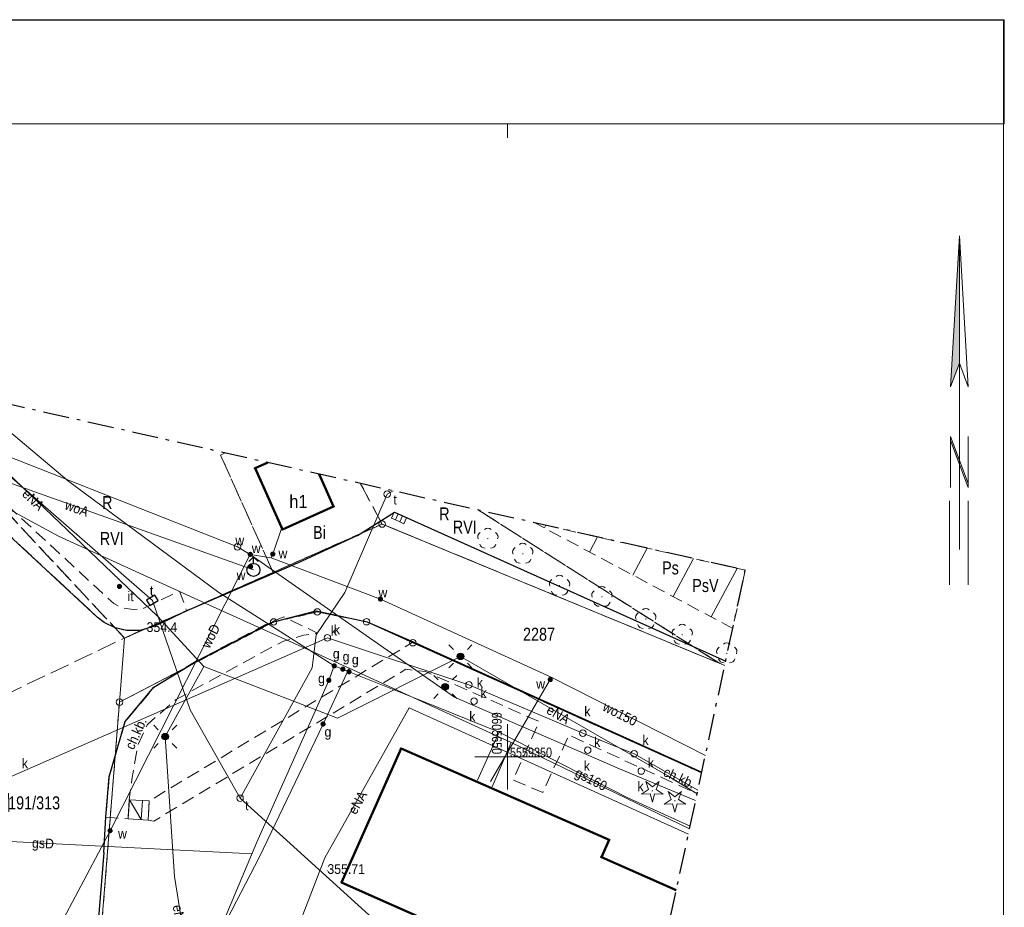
# Model space of a CAD drawing. Header units: metres. Extents: x 6605396 to 6605688, y 5559202 to 5559407.
# Tile 12 of 12: x 6605613 to 6605688, y 5559338 to 5559407. Entities that reach past the tile are written whole.
import ezdxf

# ---------------------------------------------------------------- set-up
doc = ezdxf.new("R2010")
doc.units = ezdxf.units.M
doc.header["$MEASUREMENT"] = 0
for name, pattern in [('1.0_0.5', [1.5, 1, -0.5]), ('1.5_0.5', [2, 1.5, -0.5]), ('212-500', [3.5, 2, -0.625, 0.25, -0.625]), ('219-500', [0]), ('egkk-500', [2, 1.5, -0.5]), ('egug-500', [1, 0.5, -0.5])]:
    doc.linetypes.add(name, pattern=pattern)
doc.layers.get('0').update_dxf_attribs({"color": 2, "linetype": 'CONTINUOUS', "lineweight": 5})
for name, color, linetype in [('000 Inne (niezydentyfikowane)', 7, 'CONTINUOUS'), ('202-punkt graniczny', 7, 'CONTINUOUS'), ('203-punkt graniczny', 7, 'CONTINUOUS'), ('209-oznaczenie konturu klasyfikacyjnego', 7, 'CONTINUOUS'), ('210-oznaczenie konturu użytku gruntowego', 7, 'CONTINUOUS'), ('211-numer działki ewidencyjnej', 7, 'CONTINUOUS'), ('217-kontur klasyfikacyjny', 7, 'CONTINUOUS'), ('218-kontur użytku gruntowego', 7, 'CONTINUOUS'), ('219-działka ewidencyjna', 7, 'CONTINUOUS'), ('312-budynek ewidencyjny', 7, 'CONTINUOUS'), ('312-oznaczenie budynku ewidencyjnego-Atr117', 7, 'CONTINUOUS'), ('chodnik', 7, 'CONTINUOUS'), ('chodnik-Atr17', 7, 'CONTINUOUS'), ('drzewo iglaste', 7, 'CONTINUOUS'), ('drzewo liściaste', 7, 'CONTINUOUS'), ('hydrant', 7, 'CONTINUOUS'), ('inny obiekt zagospodarowania terenu', 7, 'CONTINUOUS'), ('inny obiekt zagospodarowania terenu-Atr17', 7, 'CONTINUOUS'), ('jezdnia', 7, 'CONTINUOUS'), ('komora podziemna', 7, 'CONTINUOUS'), ('kratka ściekowa', 7, 'CONTINUOUS'), ('krawężnik', 7, 'CONTINUOUS'), ('maszt oświetleniowy', 7, 'CONTINUOUS'), ('Obszar opracowania', 7, 'CONTINUOUS'), ('pikieta naturalna', 7, 'CONTINUOUS'), ('pikieta naturalna-Atr2', 7, 'CONTINUOUS'), ('pikieta sztuczna', 7, 'CONTINUOUS'), ('pikieta sztuczna-Atr2', 7, 'CONTINUOUS'), ('przewód elektroenergetyczny podziemny', 7, 'CONTINUOUS'), ('przewód elektroenergetyczny podziemny-Atr1', 7, 'CONTINUOUS'), ('przewód gazowy', 7, 'CONTINUOUS'), ('przewód gazowy-Atr1', 7, 'CONTINUOUS'), ('przewód kanalizacyjny', 7, 'CONTINUOUS'), ('przewód telekomunikacyjny podziemny', 7, 'CONTINUOUS'), ('przewód wodociągowy', 7, 'CONTINUOUS'), ('przewód wodociągowy-Atr1', 7, 'CONTINUOUS'), ('Punkt budynku', 7, 'CONTINUOUS'), ('Ramki i opis wydruku', 7, 'CONTINUOUS'), ('schody w ciągu komunikacyjnym', 7, 'CONTINUOUS'), ('skarpa nieumocniona', 7, 'CONTINUOUS'), ('studnia kanalizacyjna', 7, 'CONTINUOUS'), ('studnia kanalizacyjna-Atr17', 7, 'CONTINUOUS'), ('Wstawianie ramki sekcyjnej z opisem', 7, 'CONTINUOUS'), ('właz do komory lub kanału - okrągły', 7, 'CONTINUOUS'), ('właz do komory lub kanału - okrągły-Atr17', 7, 'CONTINUOUS'), ('właz do komory lub kanału - prostokątny', 7, 'CONTINUOUS'), ('właz do komory lub kanału - prostokątny-Atr17', 7, 'CONTINUOUS'), ('zasuwa lub zawór', 7, 'CONTINUOUS'), ('zasuwa lub zawór-Atr17', 7, 'CONTINUOUS'), ('Znak północy', 7, 'CONTINUOUS')]:
    doc.layers.add(name, color=color, linetype=linetype)
doc.styles.get("Standard").update_dxf_attribs({"font": 'Working1250.shx', "width": 0.75})

# ---------------------------------------------------------------- blocks, each defined once
blk = doc.blocks.new('PUNKTBUD')
at = {"color": 0}
blk.add_circle((0, 0), 0.045, dxfattribs=at)
blk = doc.blocks.new('202')
at = {"color": 0, "linetype": 'Continuous', "lineweight": 0}
blk.add_circle((0, 0), 0.25, dxfattribs=at)
blk = doc.blocks.new('203')
at = {"linetype": 'Continuous', "lineweight": 0}
h = blk.add_hatch(color=0, dxfattribs=at)
edge = h.paths.add_edge_path()
edge.add_arc((0, 0), 0.045, 0, 360)
blk = doc.blocks.new('OP021')
at = {"linetype": 'Continuous', "lineweight": 13}
h = blk.add_hatch(color=0, dxfattribs=at)
edge = h.paths.add_edge_path()
edge.add_arc((0, 0), 0.05, 0, 360)
at = {"color": 0, "linetype": 'Continuous', "lineweight": 13}
for centre, start, end in [((0, 0.4), 49.272, 130.728), ((-0.38, 0.124), 121.308, 202.548), ((0.38, 0.124), 337.452, 58.692), ((-0.235, -0.324), 193.221, 274.871), ((0.235, -0.324), 265.129, 346.779)]:
    blk.add_arc(centre, 0.4, start, end, dxfattribs=at)
blk = doc.blocks.new('US15')
at = {"color": 0, "linetype": 'Continuous', "lineweight": 13}
blk.add_circle((0, 0), 0.25, dxfattribs=at)
blk = doc.blocks.new('US22')
at = {"color": 0, "linetype": 'Continuous', "lineweight": 13}
blk.add_circle((0, 0), 0.25, dxfattribs=at)
blk = doc.blocks.new('SUPWP')
at = {"color": 0, "linetype": 'Continuous'}
blk.add_lwpolyline([(-0.375, -0.25), (0.375, -0.25), (0.375, 0.25), (-0.375, 0.25)], close=True, dxfattribs=at)
blk = doc.blocks.new('SUEM')
at = {"linetype": 'Continuous'}
h = blk.add_hatch(color=0, dxfattribs=at)
h.dxf.hatch_style = 1
edge = h.paths.add_edge_path()
edge.add_arc((0, 0), 0.25, 0, 360)
at = {"color": 0, "linetype": 'Continuous'}
for p, q in [((-0.53, 0.531), (-0.882, 0.885)), ((0.532, 0.531), (0.884, 0.885)), ((-0.53, -0.53), (-0.882, -0.883)), ((0.532, -0.53), (0.884, -0.883))]:
    blk.add_line(p, q, dxfattribs=at)
blk.add_circle((0, 0), 0.25, dxfattribs=at)
blk = doc.blocks.new('US25')
at = {"linetype": 'Continuous', "lineweight": 0}
h = blk.add_hatch(color=0, dxfattribs=at)
edge = h.paths.add_edge_path()
edge.add_arc((0, 0), 0.2, 0, 360)
blk = doc.blocks.new('US05')
at = {"color": 0, "linetype": 'Continuous', "lineweight": 13}
for p, q in [((-0.525, -0.25), (-0.525, 0.25)), ((-0.525, 0.25), (-0.175, 0.25)), ((-0.175, -0.25), (-0.175, 0.25)), ((-0.175, 0.25), (0.175, 0.25)), ((0.175, -0.25), (0.175, 0.25)), ((0.175, 0.25), (0.525, 0.25)), ((0.525, -0.25), (0.525, 0.25)), ((-0.525, -0.25), (-0.175, -0.25)), ((-0.175, -0.25), (0.175, -0.25)), ((0.175, -0.25), (0.525, -0.25))]:
    blk.add_line(p, q, dxfattribs=at)
blk = doc.blocks.new('SUWH')
at = {"color": 0, "linetype": 'Continuous'}
for p in [(-0.354, 0.646), (0, 0.5), (0.354, 0.646)]:
    blk.add_line(p, (0, 1), dxfattribs=at)
blk.add_circle((0, 0), 0.5, dxfattribs=at)
blk = doc.blocks.new('PW01')
at = {"linetype": 'Continuous', "lineweight": 13}
h = blk.add_hatch(color=0, dxfattribs=at)
edge = h.paths.add_edge_path()
edge.add_arc((0, 0), 0.045, 0, 360)
blk = doc.blocks.new('OP011')
at = {"linetype": 'Continuous', "lineweight": 13}
h = blk.add_hatch(color=0, dxfattribs=at)
edge = h.paths.add_edge_path()
edge.add_arc((0, 0), 0.05, 0, 360)
at = {"color": 0, "linetype": 'Continuous', "lineweight": 13}
for p, q in [((-0.828, -0.268), (-0.283, 0.093)), ((-0.283, 0.093), (-0.512, 0.706)), ((-0.512, 0.706), (0, 0.299)), ((0, 0.299), (0.512, 0.706)), ((0.512, 0.706), (0.283, 0.093)), ((0.283, 0.093), (0.828, -0.268)), ((-0.175, -0.24), (-0.828, -0.268)), ((0, -0.87), (-0.175, -0.24)), ((0.175, -0.24), (0, -0.87)), ((0.828, -0.268), (0.175, -0.24))]:
    blk.add_line(p, q, dxfattribs=at)
blk = doc.blocks.new('W_POL')
at = {"color": 0, "linetype": 'Continuous', "lineweight": 0}
for p, q in [((0, 13.393), (-0.67, 1.818)), ((0, 13.393), (0, -3.92)), ((0, 13.393), (0.668, 1.818)), ((-0.67, 1.818), (0, 3.636)), ((0.668, 1.818), (0, 3.636)), ((-0.67, -2.007), (-0.67, -5.929)), ((-0.67, -2.007), (0.669, -5.621)), ((0.669, -2.007), (0.669, -5.929)), ((-0.67, -2.314), (0.67, -5.929)), ((0, -3.92), (0, -4.59)), ((0, -4.59), (0, -10.676)), ((-0.755, -6.94), (-0.755, -13.393)), ((0.671, -6.94), (0.671, -13.393))]:
    blk.add_line(p, q, dxfattribs=at)
at = {"color": 0, "linetype": 'Continuous', "lineweight": 0, "extrusion": (0, 0, -1)}
for points in [[(0, 13.393), (0, 3.636), (0.67, 1.818)], [(0, -3.814), (0, -4.122), (0.67, -2.007), (0.67, -2.314)]]:
    blk.add_solid(points, dxfattribs=at)

msp = doc.modelspace()

# ---------------------------------------------------------------- linework, layer by layer
at = {"layer": '000 Inne (niezydentyfikowane)', "color": 7, "linetype": 'Continuous', "lineweight": 13}
for p, q in [((6605652.84, 5559367.57), (6605652.948, 5559367.772)), ((6605656.31, 5559365.72), (6605656.925, 5559366.875)), ((6605659.62, 5559363.95), (6605660.725, 5559366.018)), ((6605662.72, 5559362.3), (6605664.274, 5559365.217)), ((6605665.63, 5559360.74), (6605667.615, 5559364.463))]:
    msp.add_line(p, q, dxfattribs=at)
at = {"layer": '217-kontur klasyfikacyjny', "color": 92, "linetype": 'egkk-500', "lineweight": 18, "flags": 128}
for points in [[(6605601.789, 5559379.313), (6605620.63, 5559359.11)], [(6605627.99, 5559373.16), (6605628.35, 5559373.321)], [(6605632.02, 5559364.16), (6605627.99, 5559373.16)], [(6605638.726, 5559370.98), (6605640.39, 5559367.87)], [(6605647.784, 5559368.937), (6605666.26, 5559357.18)], [(6605666.26, 5559357.18), (6605647.784, 5559368.937)], [(6605640.39, 5559367.87), (6605666.26, 5559357.18)], [(6605620.63, 5559359.11), (6605632.02, 5559364.16)], [(6605666.26, 5559357.18), (6605666.675, 5559357.009)]]:
    msp.add_lwpolyline(points, dxfattribs=at)
at = {"layer": '218-kontur użytku gruntowego', "color": 3, "linetype": 'egug-500', "lineweight": 18, "flags": 128}
for points in [[(6605620.63, 5559359.11), (6605601.789, 5559379.313)], [(6605601.789, 5559379.313), (6605620.63, 5559359.11)], [(6605627.99, 5559373.16), (6605628.35, 5559373.321)], [(6605628.35, 5559373.321), (6605627.99, 5559373.16)], [(6605632.02, 5559364.16), (6605627.99, 5559373.16)], [(6605627.99, 5559373.16), (6605632.02, 5559364.16)], [(6605640.39, 5559367.87), (6605638.726, 5559370.98)], [(6605638.726, 5559370.98), (6605640.39, 5559367.87)], [(6605647.784, 5559368.937), (6605666.26, 5559357.18)], [(6605666.26, 5559357.18), (6605647.784, 5559368.937)], [(6605640.39, 5559367.87), (6605632.02, 5559364.16)], [(6605632.02, 5559364.16), (6605640.39, 5559367.87)], [(6605666.26, 5559357.18), (6605640.39, 5559367.87)], [(6605640.39, 5559367.87), (6605666.26, 5559357.18)], [(6605632.02, 5559364.16), (6605620.63, 5559359.11)], [(6605620.63, 5559359.11), (6605632.02, 5559364.16)], [(6605632.07, 5559360.35), (6605635.42, 5559361.12)], [(6605635.42, 5559361.12), (6605632.07, 5559360.35)], [(6605635.42, 5559361.12), (6605639.2, 5559360.37)], [(6605639.2, 5559360.37), (6605635.42, 5559361.12)], [(6605620.24, 5559354.19), (6605632.07, 5559360.35)], [(6605632.07, 5559360.35), (6605620.24, 5559354.19)], [(6605639.2, 5559360.37), (6605642.75, 5559358.76)], [(6605642.75, 5559358.76), (6605639.2, 5559360.37)], [(6605642.75, 5559358.76), (6605664.897, 5559348.762)], [(6605664.897, 5559348.762), (6605642.75, 5559358.76)], [(6605666.675, 5559357.009), (6605666.26, 5559357.18)], [(6605666.26, 5559357.18), (6605666.675, 5559357.009)], [(6605618.54, 5559332.82), (6605620.24, 5559354.19)], [(6605620.24, 5559354.19), (6605618.54, 5559332.82)]]:
    msp.add_lwpolyline(points, dxfattribs=at)
at = {"layer": '219-działka ewidencyjna', "color": 7, "linetype": '219-500', "lineweight": 18, "flags": 128}
for points in [[(6605620.63, 5559359.11), (6605640.39, 5559367.87)], [(6605666.675, 5559357.01), (6605640.39, 5559367.87)], [(6605632.07, 5559360.35), (6605635.42, 5559361.12)], [(6605639.2, 5559360.37), (6605635.42, 5559361.12)], [(6605632.07, 5559360.35), (6605620.24, 5559354.19)], [(6605642.75, 5559358.76), (6605639.2, 5559360.37)], [(6605620.63, 5559359.11), (6605620.24, 5559354.19)], [(6605642.75, 5559358.76), (6605664.897, 5559348.762)], [(6605618.54, 5559332.82), (6605620.24, 5559354.19)]]:
    msp.add_lwpolyline(points, dxfattribs=at)
at = {"layer": '312-budynek ewidencyjny', "color": 7, "linetype": 'Continuous', "lineweight": 50, "flags": 128}
for points in [[(6605630.64, 5559372.15), (6605631.611, 5559372.586)], [(6605632.74, 5559367.45), (6605630.64, 5559372.15)], [(6605635.554, 5559371.696), (6605636.67, 5559369.21)], [(6605636.67, 5559369.21), (6605632.74, 5559367.45)], [(6605637.27, 5559340.36), (6605641.84, 5559350.64)], [(6605641.84, 5559350.64), (6605657.8, 5559343.64)], [(6605657.8, 5559343.64), (6605657.21, 5559342.31)], [(6605657.21, 5559342.31), (6605662.957, 5559339.759)], [(6605653.18, 5559333.3), (6605637.27, 5559340.36)]]:
    msp.add_lwpolyline(points, dxfattribs=at)
at = {"layer": 'chodnik', "color": 7, "linetype": '1.0_0.5', "lineweight": 18, "flags": 128}
for points in [[(6605602.46, 5559375.57), (6605602.64, 5559375.41), (6605611.74, 5559367.04), (6605618.54, 5559360.73), (6605619.07, 5559360.3), (6605619.91, 5559359.9), (6605620.81, 5559359.69), (6605621.83, 5559359.69), (6605622.94, 5559360.02), (6605625.4, 5559361.2), (6605624.84, 5559362.72), (6605622.11, 5559361.4), (6605621.28, 5559361.31), (6605620.51, 5559361.43), (6605619.8, 5559361.76), (6605612.99, 5559368.06), (6605604.06, 5559376.26)], [(6605620.69, 5559352.72), (6605619.45, 5559348.47), (6605619.2, 5559345.36), (6605620.9, 5559345.25), (6605620.99, 5559346.7), (6605621.19, 5559348.25), (6605621.64, 5559350.86), (6605622.38, 5559352.48), (6605624.54, 5559354.37), (6605631.55, 5559358.22), (6605632.83, 5559358.87), (6605634.35, 5559359.34), (6605635.44, 5559359.5), (6605632.84, 5559360.75), (6605631.39, 5559360.12), (6605626.08, 5559357.32), (6605622.88, 5559355.34)]]:
    msp.add_lwpolyline(points, close=True, dxfattribs=at)
for points in [[(6605664.912, 5559348.827), (6605642.78, 5559358.82), (6605622.52, 5559346.61), (6605622.44, 5559345.14)], [(6605622.44, 5559345.14), (6605622.88, 5559345.07), (6605642.22, 5559356.72), (6605643.72, 5559356.54), (6605652.43, 5559352.71), (6605650.44, 5559348.22), (6605652.71, 5559347.26), (6605654.72, 5559351.67), (6605664.556, 5559347.176)]]:
    msp.add_lwpolyline(points, dxfattribs=at)
at = {"layer": 'jezdnia', "color": 7, "linetype": '1.5_0.5', "lineweight": 18, "flags": 128}
msp.add_lwpolyline([(6605609.56, 5559353.85), (6605621.83, 5559359.69), (6605620.81, 5559359.69), (6605619.91, 5559359.9), (6605619.07, 5559360.3), (6605618.54, 5559360.73), (6605611.74, 5559367.04), (6605602.64, 5559375.41), (6605597.3, 5559380.326)], dxfattribs=at)
at = {"layer": 'krawężnik', "color": 7, "linetype": 'Continuous', "lineweight": 25, "flags": 128}
for points in [[(6605620.81, 5559359.69), (6605619.91, 5559359.9), (6605619.07, 5559360.3), (6605618.54, 5559360.73), (6605611.74, 5559367.04), (6605602.64, 5559375.41), (6605602.46, 5559375.57)], [(6605638.51, 5559367), (6605641.33, 5559368.78), (6605666.747, 5559357.345)], [(6605638.51, 5559367), (6605633.95, 5559364.88), (6605625.4, 5559361.2), (6605622.94, 5559360.02), (6605621.83, 5559359.69), (6605620.81, 5559359.69)], [(6605619.04, 5559342.65), (6605619.2, 5559345.36), (6605619.45, 5559348.47), (6605620.69, 5559352.72), (6605622.88, 5559355.34), (6605626.21, 5559357.36), (6605631.87, 5559360.32), (6605635.32, 5559361.2), (6605639.25, 5559360.37), (6605642.78, 5559358.82), (6605664.912, 5559348.827)], [(6605619.04, 5559342.65), (6605618.28, 5559333.23)]]:
    msp.add_lwpolyline(points, dxfattribs=at)
at = {"layer": 'Obszar opracowania', "color": 7, "linetype": '212-500', "lineweight": 25, "flags": 128}
msp.add_lwpolyline([(6605574.41, 5559385.49), (6605566.82, 5559298.44), (6605521.47, 5559277.55), (6605522.93, 5559208.52), (6605592.75, 5559210.86), (6605640.73, 5559236.61), (6605668.25, 5559364.32)], close=True, dxfattribs=at)
at = {"layer": 'przewód elektroenergetyczny podziemny', "color": 1, "linetype": 'Continuous', "lineweight": 18, "flags": 128}
for points in [[(6605626.72, 5559356.94), (6605623.16, 5559360.8), (6605606.42, 5559376.79), (6605604.547, 5559378.691)], [(6605626.72, 5559356.94), (6605636.97, 5559352.97), (6605646.4, 5559357.71), (6605662.32, 5559348.54), (6605664.55, 5559347.149)], [(6605626.72, 5559356.94), (6605623.75, 5559351.55), (6605624.46, 5559340.82), (6605626.92, 5559325.43), (6605624.3, 5559320.37), (6605621.89, 5559325.6)], [(6605625.83, 5559315.87), (6605635.99, 5559342.25), (6605642.46, 5559353.77), (6605663.886, 5559344.067)]]:
    msp.add_lwpolyline(points, dxfattribs=at)
at = {"layer": 'przewód gazowy', "color": 52, "linetype": 'Continuous', "lineweight": 18, "flags": 128}
for points in [[(6605630.97, 5559342.28), (6605635.86, 5559352.52), (6605637.85, 5559356.8), (6605627.16, 5559361.65), (6605615.56, 5559366.95), (6605586.398, 5559382.786)], [(6605608.368, 5559377.829), (6605616.35, 5559371.13), (6605627.86, 5559362.62)], [(6605636.72, 5559356.98), (6605627.86, 5559362.62)], [(6605636.72, 5559356.98), (6605636.3, 5559355.87), (6605630.79, 5559343.44), (6605625.96, 5559332.02), (6605623.24, 5559325.96), (6605620.41, 5559320.62), (6605619.53, 5559319.21), (6605617.01, 5559314.76), (6605615.08, 5559310.17), (6605613.54, 5559304.54), (6605614.15, 5559304.51), (6605616.55, 5559302.76)], [(6605636.72, 5559356.98), (6605637.85, 5559356.53), (6605643.48, 5559354.28), (6605649.38, 5559351.9), (6605659.24, 5559346.85), (6605664.017, 5559344.677)], [(6605663.976, 5559344.485), (6605650.3, 5559351.1), (6605637.85, 5559356.8)], [(6605647.71, 5559348.21), (6605649.38, 5559351.9)], [(6605650.3, 5559351.1), (6605648.84, 5559347.7)], [(6605630.42, 5559342.56), (6605593.78, 5559344.42), (6605593.89, 5559338.17), (6605586.21, 5559337.35)], [(6605641.85, 5559241.808), (6605607.59, 5559257.71), (6605612, 5559295.51), (6605613.69, 5559307), (6605615.02, 5559312.65), (6605623.63, 5559328.12), (6605630.97, 5559342.28)]]:
    msp.add_lwpolyline(points, dxfattribs=at)
at = {"layer": 'przewód kanalizacyjny', "color": 34, "linetype": 'Continuous', "lineweight": 18, "flags": 128}
msp.add_lwpolyline([(6605598.22, 5559241.19), (6605600.84, 5559255.41), (6605604.69, 5559271.21), (6605611.95, 5559302.08), (6605612.54, 5559313.34), (6605611.71, 5559348.4), (6605636.19, 5559359.14), (6605647.05, 5559355.53), (6605655.79, 5559351.81), (6605659.73, 5559350.24), (6605664.614, 5559347.448)], dxfattribs=at)
at = {"layer": 'przewód telekomunikacyjny podziemny', "color": 30, "linetype": 'Continuous', "lineweight": 18, "flags": 128}
for points in [[(6605603.631, 5559378.898), (6605606.15, 5559376.47), (6605622.77, 5559362.01), (6605625.67, 5559353.62), (6605629.49, 5559346.82)], [(6605629.49, 5559346.82), (6605635.02, 5559356.83), (6605635.34, 5559359.36), (6605637.52, 5559362.61), (6605640.78, 5559370.16), (6605641.244, 5559370.413)], [(6605659.404, 5559323.269), (6605650.35, 5559327.91), (6605629.49, 5559346.82)]]:
    msp.add_lwpolyline(points, dxfattribs=at)
at = {"layer": 'przewód wodociągowy', "color": 5, "linetype": 'Continuous', "lineweight": 18, "flags": 128}
for points in [[(6605630.28, 5559365.54), (6605629.29, 5559366.12), (6605606.6, 5559375.08), (6605598.46, 5559367.77), (6605581.089, 5559383.983)], [(6605630.52, 5559364.35), (6605604.63, 5559373.6), (6605585.361, 5559383.019)], [(6605631.89, 5559365.28), (6605632, 5559365.56), (6605632.73, 5559367.67)], [(6605613.76, 5559255.19), (6605614.26, 5559258.54), (6605613.37, 5559284.43), (6605612.63, 5559308.24), (6605614.16, 5559334.2), (6605619.52, 5559344.33), (6605630.28, 5559365.54)], [(6605664.441, 5559346.643), (6605658.59, 5559349.08), (6605645.93, 5559354.58), (6605630.28, 5559365.54)], [(6605665.187, 5559350.106), (6605653.36, 5559356.12), (6605640.26, 5559362.11), (6605631.89, 5559365.28), (6605630.28, 5559365.54)], [(6605653.36, 5559356.12), (6605653.29, 5559355.93), (6605648.7, 5559348.1)]]:
    msp.add_lwpolyline(points, dxfattribs=at)
at = {"layer": 'Ramki i opis wydruku', "color": 7, "linetype": 'Continuous', "lineweight": 13, "flags": 128}
for points in [[(6605396.12, 5559398.58), (6605688.12, 5559398.58), (6605688.12, 5559406.58), (6605396.12, 5559406.58)], [(6605396.17, 5559201.63), (6605688.07, 5559201.63), (6605688.07, 5559406.53), (6605396.17, 5559406.53)], [(6605396.17, 5559201.58), (6605688.07, 5559201.58), (6605688.07, 5559398.58), (6605396.17, 5559398.58)]]:
    msp.add_lwpolyline(points, close=True, dxfattribs=at)
at = {"layer": 'schody w ciągu komunikacyjnym', "color": 7, "linetype": 'Continuous', "lineweight": 18, "flags": 128}
msp.add_lwpolyline([(6605620.9, 5559345.25), (6605621, 5559346.7), (6605621.9, 5559345.18), (6605622, 5559346.64), (6605622.52, 5559346.61), (6605622.44, 5559345.14), (6605622.44, 5559345.14), (6605620.9, 5559345.25), (6605620.9, 5559345.25), (6605620.99, 5559346.7), (6605620.99, 5559346.7), (6605622.52, 5559346.61)], dxfattribs=at)
at = {"layer": 'skarpa nieumocniona', "color": 7, "linetype": '1.0_0.5', "lineweight": 18, "flags": 128}
msp.add_lwpolyline([(6605668.25, 5559364.32), (6605667.29, 5559359.86), (6605652.1, 5559367.96)], close=True, dxfattribs=at)
at = {"layer": 'Wstawianie ramki sekcyjnej z opisem', "color": 7, "linetype": 'Continuous', "lineweight": 13, "flags": 128}
for points in [[(6605650, 5559397.5), (6605650, 5559398.58)], [(6605650, 5559347.5), (6605650, 5559352.5)], [(6605647.5, 5559350), (6605652.5, 5559350)]]:
    msp.add_lwpolyline(points, dxfattribs=at)

# ---------------------------------------------------------------- block references
at = {"layer": '202-punkt graniczny', "color": 7, "linetype": 'Continuous', "lineweight": 18}
for p in [(6605640.39, 5559367.87), (6605635.42, 5559361.12), (6605632.07, 5559360.35), (6605639.2, 5559360.37), (6605642.75, 5559358.76), (6605620.24, 5559354.19)]:
    msp.add_blockref('202', p, dxfattribs=at)
at = {"layer": '203-punkt graniczny', "color": 7, "linetype": 'Continuous', "lineweight": 18}
msp.add_blockref('203', (6605620.63, 5559359.11), dxfattribs=at)
at = {"layer": 'drzewo iglaste', "color": 94, "linetype": 'Continuous', "lineweight": 18}
for p in [(6605661.12, 5559347.39), (6605662.85, 5559346.63)]:
    msp.add_blockref('OP011', p, dxfattribs=at)
at = {"layer": 'drzewo liściaste', "color": 94, "linetype": 'Continuous', "lineweight": 18}
for p in [(6605648.5, 5559366.75), (6605651.18, 5559365.59), (6605654, 5559363.14), (6605657.25, 5559362.28), (6605660.62, 5559360.58), (6605663.41, 5559359.37), (6605666.83, 5559357.94)]:
    msp.add_blockref('OP021', p, dxfattribs=at)
at = {"layer": 'hydrant', "color": 5, "linetype": 'Continuous', "lineweight": 18}
msp.add_blockref('SUWH', (6605630.52, 5559364.35), dxfattribs=at)
at = {"layer": 'inny obiekt zagospodarowania terenu', "color": 7, "linetype": 'Continuous', "lineweight": 18}
msp.add_blockref('US25', (6605620.24, 5559363.08), dxfattribs=at)
at = {"layer": 'komora podziemna', "color": 30, "linetype": 'Continuous', "lineweight": 18}
for p in [(6605640.78, 5559370.16), (6605629.49, 5559346.82)]:
    msp.add_blockref('US15', p, dxfattribs=at)
at = {"layer": 'komora podziemna', "color": 5, "linetype": 'Continuous', "lineweight": 18}
msp.add_blockref('US15', (6605629.29, 5559366.12), dxfattribs=at)
at = {"layer": 'kratka ściekowa', "color": 34, "linetype": 'Continuous', "lineweight": 18, "rotation": 335.638}
msp.add_blockref('US05', (6605641.69, 5559368.34), dxfattribs=at)
at = {"layer": 'maszt oświetleniowy', "color": 7, "linetype": 'Continuous', "lineweight": 18}
for p in [(6605646.4, 5559357.71), (6605645.23, 5559355.37), (6605623.75, 5559351.55)]:
    msp.add_blockref('SUEM', p, dxfattribs=at)
at = {"layer": 'pikieta naturalna', "color": 7, "linetype": 'Continuous', "lineweight": 13}
msp.add_blockref('PW01', (6605622.32, 5559359.82), dxfattribs=at)
at = {"layer": 'pikieta sztuczna', "color": 7, "linetype": 'Continuous', "lineweight": 13}
msp.add_blockref('PW01', (6605636.19, 5559341.25), dxfattribs=at)
at = {"layer": 'Punkt budynku', "color": 5, "linetype": 'Continuous', "lineweight": 18}
for p in [(6605630.64, 5559372.15), (6605636.67, 5559369.21), (6605632.74, 5559367.45), (6605641.84, 5559350.64), (6605657.8, 5559343.64), (6605657.21, 5559342.31), (6605637.27, 5559340.36)]:
    msp.add_blockref('PUNKTBUD', p, dxfattribs=at)
at = {"layer": 'studnia kanalizacyjna', "color": 34, "linetype": 'Continuous', "lineweight": 18}
for p in [(6605636.19, 5559359.14), (6605647.44, 5559354.27), (6605656.16, 5559350.51), (6605660.27, 5559348.91)]:
    msp.add_blockref('US15', p, dxfattribs=at)
at = {"layer": 'właz do komory lub kanału - okrągły', "color": 7, "linetype": 'Continuous', "lineweight": 18}
for p in [(6605640.78, 5559370.16), (6605629.29, 5559366.12), (6605636.19, 5559359.14), (6605647.05, 5559355.53), (6605647.44, 5559354.27), (6605655.79, 5559351.81), (6605656.16, 5559350.51), (6605659.73, 5559350.24), (6605660.27, 5559348.91), (6605629.49, 5559346.82)]:
    msp.add_blockref('US22', p, dxfattribs=at)
at = {"layer": 'właz do komory lub kanału - prostokątny', "color": 7, "linetype": 'Continuous', "lineweight": 18, "rotation": 30.719}
msp.add_blockref('SUPWP', (6605622.77, 5559362.01), dxfattribs=at)
at = {"layer": 'zasuwa lub zawór', "color": 5, "linetype": 'Continuous', "lineweight": 18}
for p in [(6605630.28, 5559365.54), (6605632, 5559365.56), (6605630.3, 5559364.6), (6605640.26, 5559362.11), (6605653.29, 5559355.93), (6605619.52, 5559344.33)]:
    msp.add_blockref('US25', p, dxfattribs=at)
at = {"layer": 'zasuwa lub zawór', "color": 52, "linetype": 'Continuous', "lineweight": 18}
for p in [(6605636.72, 5559356.98), (6605637.38, 5559356.73), (6605636.3, 5559355.87), (6605637.85, 5559356.53), (6605635.86, 5559352.52)]:
    msp.add_blockref('US25', p, dxfattribs=at)
at = {"layer": 'Znak północy', "color": 7, "linetype": 'Continuous', "lineweight": 25}
msp.add_blockref('W_POL', (6605684.675, 5559376.589), dxfattribs=at)

# ---------------------------------------------------------------- texts
at = {"layer": '209-oznaczenie konturu klasyfikacyjnego', "color": 92, "linetype": 'Continuous', "lineweight": 13, "char_height": 1, "attachment_point": 5, "line_spacing_factor": 0.6}
for s, insert in [('\\fArial|b0|i0|c238238|p39;\\H1x;\\W0.79;RVI', (6605646.73, 5559367.633333)), ('\\fArial|b0|i0|c238238|p39;\\H1x;\\W0.79;RVI', (6605619.65, 5559366.763333)), ('\\fArial|b0|i0|c238238|p39;\\H1x;\\W0.79;PsV', (6605665.19, 5559363.143333))]:
    msp.add_mtext(s, dxfattribs=dict(at, insert=insert))
at = {"layer": '210-oznaczenie konturu użytku gruntowego', "color": 3, "linetype": 'Continuous', "lineweight": 13, "char_height": 1, "attachment_point": 5, "line_spacing_factor": 0.6}
for s, insert in [('\\fArial|b0|i0|c238238|p39;\\H1x;\\W0.79;R', (6605619.3, 5559369.513333)), ('\\fArial|b0|i0|c238238|p39;\\H1x;\\W0.79;R', (6605645.17, 5559368.643333)), ('\\fArial|b0|i0|c238238|p39;\\H1x;\\W0.79;Bi', (6605635.58, 5559367.223333)), ('\\fArial|b0|i0|c238238|p39;\\H1x;\\W0.79;Ps', (6605662.51, 5559364.493333))]:
    msp.add_mtext(s, dxfattribs=dict(at, insert=insert))
at = {"layer": '211-numer działki ewidencyjnej', "color": 7, "linetype": 'Continuous', "lineweight": 13, "char_height": 1, "line_spacing_factor": 0.6}
for s, insert, attachment_point in [('\\fArial|b0|i0|c238238|p39;\\H1x;\\W0.79;2287', (6605651.2, 5559358.896667), 7), ('\\fArial|b0|i0|c238238|p39;\\H1x;\\W0.79;191/313', (6605611.7, 5559346.97), 1)]:
    msp.add_mtext(s, dxfattribs=dict(at, insert=insert, attachment_point=attachment_point))
at = {"layer": '312-oznaczenie budynku ewidencyjnego-Atr117', "color": 7, "insert": (6605633.27, 5559369.096667), "char_height": 1, "attachment_point": 7, "line_spacing_factor": 0.6}
msp.add_mtext('\\fArial|b0|i0|c238238|p39;\\H1x;\\W0.9;h1', dxfattribs=at)
at = {"layer": 'chodnik-Atr17', "color": 7, "char_height": 0.75, "attachment_point": 7, "line_spacing_factor": 0.6}
for insert, rotation in [((6605621.3274, 5559350.486128), 65.45000829), ((6605661.886112, 5559348.562607), 335.44598249), ((6605661.886112, 5559348.562607), 335.44598249)]:
    msp.add_mtext('\\fArial|b0|i0|c238238|p39;\\H1x;\\W0.9;ch.kb.', dxfattribs=dict(at, insert=insert, rotation=rotation))
at = {"layer": 'inny obiekt zagospodarowania terenu-Atr17', "color": 7, "insert": (6605620.86, 5559361.94), "char_height": 0.75, "attachment_point": 7, "line_spacing_factor": 0.6}
msp.add_mtext('\\fArial|b0|i0|c238238|p39;\\H1x;\\W0.9;it', dxfattribs=at)
at = {"layer": 'pikieta naturalna-Atr2', "color": 7, "insert": (6605622.32, 5559359.57), "char_height": 0.75, "attachment_point": 7, "line_spacing_factor": 0.6}
msp.add_mtext('\\fArial|b0|i0|c238238|p39;\\H1x;\\W0.9;354.4', dxfattribs=at)
at = {"layer": 'pikieta sztuczna-Atr2', "color": 7, "insert": (6605636.19, 5559341), "char_height": 0.75, "attachment_point": 7, "line_spacing_factor": 0.6}
msp.add_mtext('\\fArial|b0|i0|c238238|p39;\\H1x;\\W0.9;355.71', dxfattribs=at)
at = {"layer": 'przewód elektroenergetyczny podziemny-Atr1', "color": 1, "char_height": 0.75, "attachment_point": 4, "line_spacing_factor": 0.6}
for insert, rotation in [((6605612.963659, 5559370.369611), 316.31200589), ((6605653.107608, 5559353.701685), 330.05699856), ((6605638.058987, 5559345.688789), 60.67998057), ((6605624.686567, 5559338.630271), 279.08102332)]:
    msp.add_mtext('\\fArial|b0|i0|c238238|p39;\\H1x;\\W0.9;eNA', dxfattribs=dict(at, insert=insert, rotation=rotation))
at = {"layer": 'przewód gazowy-Atr1', "color": 40, "char_height": 0.75, "attachment_point": 4, "line_spacing_factor": 0.6}
for s, insert, rotation in [('\\fArial|b0|i0|c238238|p39;\\H1x;\\W0.9;gs160', (6605655.233016, 5559348.758744), 332.87901376), ('\\fArial|b0|i0|c238238|p39;\\H1x;\\W0.9;gsD', (6605613.533663, 5559343.295161), 357.09397269)]:
    msp.add_mtext(s, dxfattribs=dict(at, insert=insert, rotation=rotation))
at = {"layer": 'przewód wodociągowy-Atr1', "color": 5, "char_height": 0.75, "attachment_point": 4, "line_spacing_factor": 0.6}
for s, insert, rotation in [('\\fArial|b0|i0|c238238|p39;\\H1x;\\W0.9;woA', (6605616.107943, 5559369.372288), 340.33902268), ('\\fArial|b0|i0|c238238|p39;\\H1x;\\W0.9;woD', (6605626.811475, 5559358.423446), 63.09999734), ('\\fArial|b0|i0|c238238|p39;\\H1x;\\W0.9;wo150', (6605657.403343, 5559353.918578), 333.04703247)]:
    msp.add_mtext(s, dxfattribs=dict(at, insert=insert, rotation=rotation))
at = {"layer": 'studnia kanalizacyjna-Atr17', "color": 34, "char_height": 0.75, "attachment_point": 7, "line_spacing_factor": 0.6}
for insert in [(6605636.69, 5559359.39), (6605647.94, 5559354.52), (6605656.66, 5559350.76), (6605660.77, 5559349.16)]:
    msp.add_mtext('\\fArial|b0|i0|c238238|p39;\\H1x;\\W0.9;k', dxfattribs=dict(at, insert=insert))
at = {"layer": 'Wstawianie ramki sekcyjnej z opisem', "color": 7, "linetype": 'Continuous', "lineweight": 13, "char_height": 0.75, "line_spacing_factor": 0.6}
for s, insert, attachment_point, rotation in [('\\fArial|b0|i0|c238238|p39;\\H1x;\\W0.79;6605650', (6605648.8, 5559350.2), 9, 270), ('\\fArial|b0|i0|c238238|p39;\\H1x;\\W0.79;5559350', (6605650.200004, 5559349.95), 7, 0.00097403)]:
    msp.add_mtext(s, dxfattribs=dict(at, insert=insert, attachment_point=attachment_point, rotation=rotation))
at = {"layer": 'właz do komory lub kanału - okrągły-Atr17', "color": 7, "char_height": 0.75, "attachment_point": 7, "line_spacing_factor": 0.6}
for s, insert in [('\\fArial|b0|i0|c238238|p39;\\H1x;\\W0.9;t', (6605641.25, 5559369.36)), ('\\fArial|b0|i0|c238238|p39;\\H1x;\\W0.9;w', (6605629.13, 5559366.24)), ('\\fArial|b0|i0|c238238|p39;\\H1x;\\W0.9;k', (6605636.46, 5559359.3)), ('\\fArial|b0|i0|c238238|p39;\\H1x;\\W0.9;k', (6605647.65, 5559355.32)), ('\\fArial|b0|i0|c238238|p39;\\H1x;\\W0.9;k', (6605655.9, 5559353.12)), ('\\fArial|b0|i0|c238238|p39;\\H1x;\\W0.9;k', (6605647.08, 5559352.72)), ('\\fArial|b0|i0|c238238|p39;\\H1x;\\W0.9;k', (6605660.37, 5559350.9)), ('\\fArial|b0|i0|c238238|p39;\\H1x;\\W0.9;k', (6605612.75, 5559349.13)), ('\\fArial|b0|i0|c238238|p39;\\H1x;\\W0.9;k', (6605655.86, 5559348.93)), ('\\fArial|b0|i0|c238238|p39;\\H1x;\\W0.9;k', (6605659.98, 5559347.36)), ('\\fArial|b0|i0|c238238|p39;\\H1x;\\W0.9;t', (6605629.88, 5559345.89))]:
    msp.add_mtext(s, dxfattribs=dict(at, insert=insert))
at = {"layer": 'właz do komory lub kanału - prostokątny-Atr17', "color": 7, "insert": (6605622.57, 5559362.37), "char_height": 0.75, "attachment_point": 7, "line_spacing_factor": 0.6}
msp.add_mtext('\\fArial|b0|i0|c238238|p39;\\H1x;\\W0.9;t', dxfattribs=at)
at = {"layer": 'zasuwa lub zawór-Atr17', "color": 5, "char_height": 0.75, "attachment_point": 7, "line_spacing_factor": 0.6}
for insert in [(6605630.39, 5559365.64), (6605632.44, 5559365.24), (6605629.23, 5559363.57), (6605640.11, 5559362.23), (6605652.21, 5559355.22), (6605620.13, 5559343.73)]:
    msp.add_mtext('\\fArial|b0|i0|c238238|p39;\\H1x;\\W0.9;w', dxfattribs=dict(at, insert=insert))
at = {"layer": 'zasuwa lub zawór-Atr17', "color": 40, "char_height": 0.75, "attachment_point": 7, "line_spacing_factor": 0.6}
for insert in [(6605636.61, 5559357.32), (6605637.36, 5559357.09), (6605638.07, 5559356.87), (6605635.48, 5559355.42), (6605635.97, 5559351.32)]:
    msp.add_mtext('\\fArial|b0|i0|c238238|p39;\\H1x;\\W0.9;g', dxfattribs=dict(at, insert=insert))

doc.saveas('drawing.dxf')
